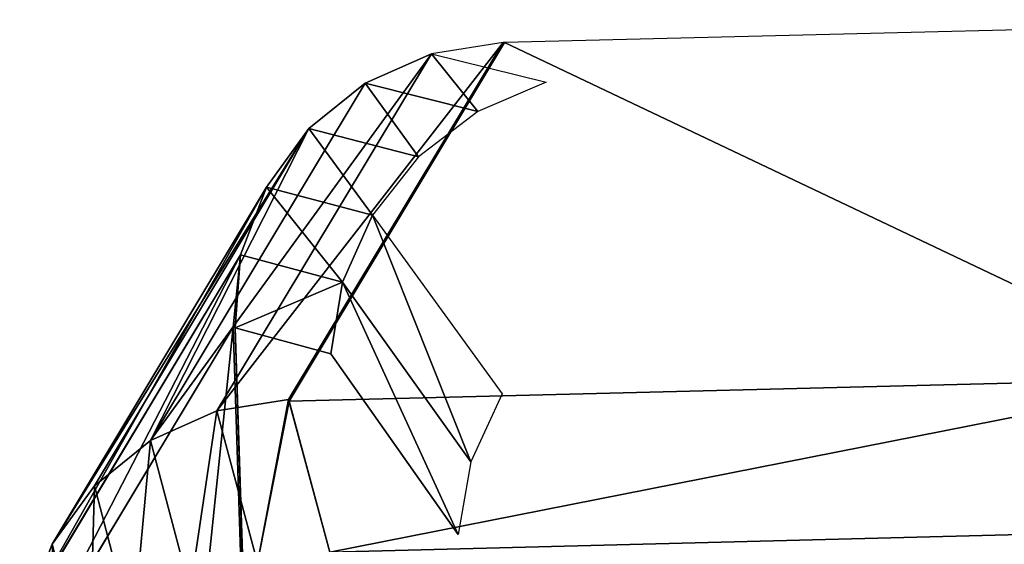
# Model space of a CAD drawing. Extents: x 61 to 680, y 107 to 1063.
# Tile 101 of 186: x 275 to 285, y 587 to 593. Entities that reach past the tile are written whole.
import ezdxf

# ---------------------------------------------------------------- set-up
doc = ezdxf.new("R2010")
doc.units = 0
doc.layers.get('0').update_dxf_attribs({"color": 13, "linetype": 'CONTINUOUS'})

# ---------------------------------------------------------------- blocks, each defined once
blk = doc.blocks.new('GROUP_17')
for p, q in [((8.014083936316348, 19.00234732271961, 3.82467133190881), (14.07770494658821, 20.0064754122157, 3.008094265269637)), ((14.00057362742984, 19.99653140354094, 3.018420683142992), (8.014083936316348, 19.00234732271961, 3.82467133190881)), ((14.00050647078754, 19.99692398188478, 12.98117637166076), (14.00057362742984, 19.99653140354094, 3.018420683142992)), ((14.07770494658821, 20.0064754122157, 3.008094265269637), (14.00057362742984, 19.99653140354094, 3.018420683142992)), ((14.07770494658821, 20.0064754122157, 3.008094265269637), (14.06275208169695, 19.90257693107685, 2.229542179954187)), ((48.92229505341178, 20.00647541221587, 3.008094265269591), (14.07770494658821, 20.0064754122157, 3.008094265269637)), ((14.06275208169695, 19.90257693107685, 2.229542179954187), (8.041492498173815, 18.90328286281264, 3.037688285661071)), ((14.06275208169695, 19.90257693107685, 2.229542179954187), (14.05913554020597, 19.60131391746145, 1.504047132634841)), ((48.93724791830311, 19.90257693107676, 2.229542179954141), (14.06275208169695, 19.90257693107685, 2.229542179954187)), ((48.94086445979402, 19.60131391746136, 1.504047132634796), (48.93724791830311, 19.90257693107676, 2.229542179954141)), ((14.05913554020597, 19.60131391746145, 1.504047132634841), (8.12914071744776, 18.61405562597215, 2.296055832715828)), ((48.94086445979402, 19.60131391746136, 1.504047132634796), (14.05913554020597, 19.60131391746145, 1.504047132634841)), ((14.05913554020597, 19.60131391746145, 1.504047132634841), (14.0671017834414, 19.12321694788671, 0.881050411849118)), ((48.93289821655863, 19.12321694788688, 0.881050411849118), (48.94086445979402, 19.60131391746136, 1.504047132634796)), ((54.87085928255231, 18.61405562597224, 2.296055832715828), (48.94086445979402, 19.60131391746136, 1.504047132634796)), ((14.0671017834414, 19.12321694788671, 0.881050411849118), (8.271055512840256, 18.15437597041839, 1.650314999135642)), ((48.93289821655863, 19.12321694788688, 0.881050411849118), (14.0671017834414, 19.12321694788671, 0.881050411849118)), ((14.0671017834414, 19.12321694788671, 0.881050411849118), (14.0861079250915, 18.50086754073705, 0.4030082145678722)), ((48.91389207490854, 18.50086754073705, 0.4030082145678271), (48.93289821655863, 19.12321694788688, 0.881050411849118)), ((54.72894448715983, 18.15437597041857, 1.650314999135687), (48.93289821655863, 19.12321694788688, 0.881050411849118)), ((8.0172136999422, 19.00860684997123, 12.14403103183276), (8.014083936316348, 19.00234732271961, 3.82467133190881)), ((14.0861079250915, 18.50086754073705, 0.4030082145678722), (8.457565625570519, 17.55557030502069, 1.144471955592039)), ((48.91389207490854, 18.50086754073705, 0.4030082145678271), (14.0861079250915, 18.50086754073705, 0.4030082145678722)), ((14.0861079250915, 18.50086754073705, 0.4030082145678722), (14.114858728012, 17.77667777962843, 0.1024983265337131)), ((48.88514127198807, 17.77667777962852, 0.1024983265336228), (48.91389207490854, 18.50086754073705, 0.4030082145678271)), ((54.54243437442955, 17.55557030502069, 1.144471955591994), (48.91389207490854, 18.50086754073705, 0.4030082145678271)), ((48.88514127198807, 17.77667777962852, 0.1024983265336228), (14.114858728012, 17.77667777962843, 0.1024983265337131)), ((48.84860512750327, 17.00000000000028), (48.88514127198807, 17.77667777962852, 0.1024983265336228)), ((54.32403930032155, 16.85844624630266, 0.8129990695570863), (48.88514127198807, 17.77667777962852, 0.1024983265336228)), ((54.32403930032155, 16.85844624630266, 0.8129990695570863), (54.54243437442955, 17.55557030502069, 1.144471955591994)), ((14.15139487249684, 17.0000000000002), (48.84860512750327, 17.00000000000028)), ((48.84860512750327, 17.00000000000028), (48.9987518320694, 16.9747247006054, 0.009639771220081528)), ((48.84860512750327, 17.00000000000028), (54.08864252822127, 16.11051164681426, 0.6784856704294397)), ((48.9987518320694, 16.9747247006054, 0.009639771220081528), (48.99864145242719, 3.025280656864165, 0.01049889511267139)), ((48.9987518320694, 16.9747247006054, 0.009639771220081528), (54.08864252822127, 16.11051164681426, 0.6784856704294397)), ((54.08864252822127, 16.11051164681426, 0.6784856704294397), (54.32403930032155, 16.85844624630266, 0.8129990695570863)), ((59.3879978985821, 14.32000455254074, 1.781846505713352), (54.32403930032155, 16.85844624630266, 0.8129990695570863)), ((54.08864252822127, 16.11051164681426, 0.6784856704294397), (59.17428787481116, 13.558754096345, 1.634857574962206))]:
    blk.add_line(p, q)
mesh = blk.add_polyface()
corners = [(8.041492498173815, 18.90328286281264, 3.037688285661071), (14.07770494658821, 20.0064754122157, 3.008094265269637), (14.06275208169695, 19.90257693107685, 2.229542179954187), (14.00057362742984, 19.99653140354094, 3.018420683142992), (8.014083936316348, 19.00234732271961, 3.82467133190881)]
mesh.append_faces([[corners[k] for k in face] for face in [(0, 1, 2), (3, 0, 4)]], dxfattribs={"vtx0": -1})
mesh.append_faces([[corners[k] for k in face] for face in [(1, 0, 3)]], dxfattribs={"vtx0": -1, "vtx1": -1})
mesh = blk.add_polyface()
corners = [(8.014083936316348, 19.00234732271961, 3.82467133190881), (14.00050647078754, 19.99692398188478, 12.98117637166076), (14.00057362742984, 19.99653140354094, 3.018420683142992), (8.0172136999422, 19.00860684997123, 12.14403103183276)]
mesh.append_faces([[corners[k] for k in face] for face in [(0, 1, 2), (1, 0, 3)]], dxfattribs={"vtx0": -1})
mesh = blk.add_polyface()
corners = [(14.07770494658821, 20.0064754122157, 3.008094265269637), (48.99942637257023, 19.99653140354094, 3.018420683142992), (48.92229505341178, 20.00647541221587, 3.008094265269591), (14.00057362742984, 19.99653140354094, 3.018420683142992), (14.00050647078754, 19.99692398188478, 12.98117637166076), (48.99949352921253, 19.99692398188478, 12.9811763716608), (14.07770494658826, 20.00647541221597, 12.99190573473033), (48.92229505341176, 20.00647541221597, 12.99190573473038)]
mesh.append_faces([[corners[k] for k in face] for face in [(0, 1, 2), (5, 6, 7)]], dxfattribs={"vtx0": -1})
mesh.append_faces([[corners[k] for k in face] for face in [(1, 4, 5)]], dxfattribs={"vtx0": -1, "vtx1": -1})
mesh.append_faces([[corners[k] for k in face] for face in [(1, 0, 3), (1, 3, 4), (5, 4, 6)]], dxfattribs={"vtx0": -1, "vtx2": -1})
mesh = blk.add_polyface()
corners = [(14.06275208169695, 19.90257693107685, 2.229542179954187), (48.92229505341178, 20.00647541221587, 3.008094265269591), (48.93724791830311, 19.90257693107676, 2.229542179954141), (14.07770494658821, 20.0064754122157, 3.008094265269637)]
mesh.append_faces([[corners[k] for k in face] for face in [(0, 1, 2), (1, 0, 3)]], dxfattribs={"vtx0": -1})
mesh = blk.add_polyface()
corners = [(8.12914071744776, 18.61405562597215, 2.296055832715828), (14.06275208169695, 19.90257693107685, 2.229542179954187), (14.05913554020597, 19.60131391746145, 1.504047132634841), (8.041492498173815, 18.90328286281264, 3.037688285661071)]
mesh.append_faces([[corners[k] for k in face] for face in [(0, 1, 2), (1, 0, 3)]], dxfattribs={"vtx0": -1})
mesh = blk.add_polyface()
corners = [(14.05913554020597, 19.60131391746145, 1.504047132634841), (48.93724791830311, 19.90257693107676, 2.229542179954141), (48.94086445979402, 19.60131391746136, 1.504047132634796), (14.06275208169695, 19.90257693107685, 2.229542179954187)]
mesh.append_faces([[corners[k] for k in face] for face in [(0, 1, 2), (1, 0, 3)]], dxfattribs={"vtx0": -1})
mesh = blk.add_polyface()
corners = [(48.93724791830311, 19.90257693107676, 2.229542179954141), (54.87085928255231, 18.61405562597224, 2.296055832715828), (48.94086445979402, 19.60131391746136, 1.504047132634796), (54.95850750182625, 18.90328286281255, 3.037688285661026)]
mesh.append_faces([[corners[k] for k in face] for face in [(0, 1, 2), (1, 0, 3)]], dxfattribs={"vtx0": -1})
mesh = blk.add_polyface()
corners = [(8.271055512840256, 18.15437597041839, 1.650314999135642), (14.05913554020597, 19.60131391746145, 1.504047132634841), (14.0671017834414, 19.12321694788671, 0.881050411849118), (8.12914071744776, 18.61405562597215, 2.296055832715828)]
mesh.append_faces([[corners[k] for k in face] for face in [(0, 1, 2), (1, 0, 3)]], dxfattribs={"vtx0": -1})
mesh = blk.add_polyface()
corners = [(14.05913554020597, 19.60131391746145, 1.504047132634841), (48.93289821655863, 19.12321694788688, 0.881050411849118), (14.0671017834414, 19.12321694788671, 0.881050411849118), (48.94086445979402, 19.60131391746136, 1.504047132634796)]
mesh.append_faces([[corners[k] for k in face] for face in [(0, 1, 2), (1, 0, 3)]], dxfattribs={"vtx0": -1})
mesh = blk.add_polyface()
corners = [(48.94086445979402, 19.60131391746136, 1.504047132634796), (54.72894448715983, 18.15437597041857, 1.650314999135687), (48.93289821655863, 19.12321694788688, 0.881050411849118), (54.87085928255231, 18.61405562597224, 2.296055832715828)]
mesh.append_faces([[corners[k] for k in face] for face in [(0, 1, 2), (1, 0, 3)]], dxfattribs={"vtx0": -1})
mesh = blk.add_polyface()
corners = [(14.0671017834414, 19.12321694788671, 0.881050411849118), (8.457565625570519, 17.55557030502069, 1.144471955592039), (8.271055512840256, 18.15437597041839, 1.650314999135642), (14.0861079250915, 18.50086754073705, 0.4030082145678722)]
mesh.append_faces([[corners[k] for k in face] for face in [(0, 1, 2), (1, 0, 3)]], dxfattribs={"vtx0": -1})
mesh = blk.add_polyface()
corners = [(48.93289821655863, 19.12321694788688, 0.881050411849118), (14.0861079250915, 18.50086754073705, 0.4030082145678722), (14.0671017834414, 19.12321694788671, 0.881050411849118), (48.91389207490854, 18.50086754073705, 0.4030082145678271)]
mesh.append_faces([[corners[k] for k in face] for face in [(0, 1, 2), (1, 0, 3)]], dxfattribs={"vtx0": -1})
mesh = blk.add_polyface()
corners = [(48.93289821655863, 19.12321694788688, 0.881050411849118), (54.54243437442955, 17.55557030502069, 1.144471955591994), (48.91389207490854, 18.50086754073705, 0.4030082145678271), (54.72894448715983, 18.15437597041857, 1.650314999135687)]
mesh.append_faces([[corners[k] for k in face] for face in [(0, 1, 2), (1, 0, 3)]], dxfattribs={"vtx0": -1})
mesh = blk.add_polyface()
corners = [(3.000000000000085, 16.50000000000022, 4.859411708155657), (8.0172136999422, 19.00860684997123, 12.14403103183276), (8.014083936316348, 19.00234732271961, 3.82467133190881), (3.00000000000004, 16.50000000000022, 11.14058829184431)]
mesh.append_faces([[corners[k] for k in face] for face in [(0, 1, 2), (1, 0, 3)]], dxfattribs={"vtx0": -1})
mesh = blk.add_polyface()
corners = [(14.0861079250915, 18.50086754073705, 0.4030082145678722), (8.675960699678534, 16.85844624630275, 0.8129990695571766), (8.457565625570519, 17.55557030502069, 1.144471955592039), (14.114858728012, 17.77667777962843, 0.1024983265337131)]
mesh.append_faces([[corners[k] for k in face] for face in [(0, 1, 2), (1, 0, 3)]], dxfattribs={"vtx0": -1})
mesh = blk.add_polyface()
corners = [(48.91389207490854, 18.50086754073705, 0.4030082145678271), (14.114858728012, 17.77667777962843, 0.1024983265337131), (14.0861079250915, 18.50086754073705, 0.4030082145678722), (48.88514127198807, 17.77667777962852, 0.1024983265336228)]
mesh.append_faces([[corners[k] for k in face] for face in [(0, 1, 2), (1, 0, 3)]], dxfattribs={"vtx0": -1})
mesh = blk.add_polyface()
corners = [(48.91389207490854, 18.50086754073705, 0.4030082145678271), (54.32403930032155, 16.85844624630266, 0.8129990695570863), (48.88514127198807, 17.77667777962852, 0.1024983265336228), (54.54243437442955, 17.55557030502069, 1.144471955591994)]
mesh.append_faces([[corners[k] for k in face] for face in [(0, 1, 2), (1, 0, 3)]], dxfattribs={"vtx0": -1})
mesh = blk.add_polyface()
corners = [(48.88514127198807, 17.77667777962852, 0.1024983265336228), (14.15139487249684, 17.0000000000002), (14.114858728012, 17.77667777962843, 0.1024983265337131), (48.84860512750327, 17.00000000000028)]
mesh.append_faces([[corners[k] for k in face] for face in [(0, 1, 2), (1, 0, 3)]], dxfattribs={"vtx0": -1})
mesh = blk.add_polyface()
corners = [(48.88514127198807, 17.77667777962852, 0.1024983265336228), (48.9987518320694, 16.9747247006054, 0.009639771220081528), (48.84860512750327, 17.00000000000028), (54.32403930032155, 16.85844624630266, 0.8129990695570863), (54.08864252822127, 16.11051164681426, 0.6784856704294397)]
mesh.append_faces([[corners[k] for k in face] for face in [(0, 1, 2), (1, 3, 4)]], dxfattribs={"vtx0": -1})
mesh.append_faces([[corners[k] for k in face] for face in [(1, 0, 3)]], dxfattribs={"vtx0": -1, "vtx2": -1})
mesh = blk.add_polyface()
corners = [(54.54243437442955, 17.55557030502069, 1.144471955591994), (59.3879978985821, 14.32000455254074, 1.781846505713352), (54.32403930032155, 16.85844624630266, 0.8129990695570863), (59.58714393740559, 15.02937704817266, 2.127312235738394)]
mesh.append_faces([[corners[k] for k in face] for face in [(0, 1, 2), (1, 0, 3)]], dxfattribs={"vtx0": -1})
mesh = blk.add_polyface()
corners = [(14.15139487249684, 17.0000000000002), (14.00135854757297, 3.025280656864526, 0.01049889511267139), (14.00124816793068, 16.97472470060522, 0.009639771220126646), (14.15139487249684, 3.00000000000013), (48.84860512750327, 17.00000000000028), (48.84860512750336, 3.00000000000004), (48.9987518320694, 16.9747247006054, 0.009639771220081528), (48.99864145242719, 3.025280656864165, 0.01049889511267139)]
mesh.append_faces([[corners[k] for k in face] for face in [(0, 1, 2), (5, 6, 7)]], dxfattribs={"vtx0": -1})
mesh.append_faces([[corners[k] for k in face] for face in [(1, 0, 3), (3, 4, 5)]], dxfattribs={"vtx0": -1, "vtx1": -1})
mesh.append_faces([[corners[k] for k in face] for face in [(3, 0, 4), (5, 4, 6)]], dxfattribs={"vtx0": -1, "vtx2": -1})
mesh = blk.add_polyface()
corners = [(54.32403930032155, 16.85844624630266, 0.8129990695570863), (59.17428787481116, 13.558754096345, 1.634857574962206), (54.08864252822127, 16.11051164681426, 0.6784856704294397), (59.3879978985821, 14.32000455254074, 1.781846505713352)]
mesh.append_faces([[corners[k] for k in face] for face in [(0, 1, 2), (1, 0, 3)]], dxfattribs={"vtx0": -1})
blk = doc.blocks.new('GROUP_15')
at = {"extrusion": (0.9972773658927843, 0.02470374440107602, 0.06948079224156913), "rotation": 276.2467845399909}
blk.add_blockref('GROUP_17', (18.25757676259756, 331.1843648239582, 40.17044816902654), dxfattribs=at)
blk = doc.blocks.new('GROUP_9')
blk.add_blockref('GROUP_15', (184.8147712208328, 441.2633398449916))

msp = doc.modelspace()

# ---------------------------------------------------------------- block references
msp.add_blockref('GROUP_9', (72.90907112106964, 107.2460814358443, -0.5001424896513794))

doc.saveas('drawing.dxf')
